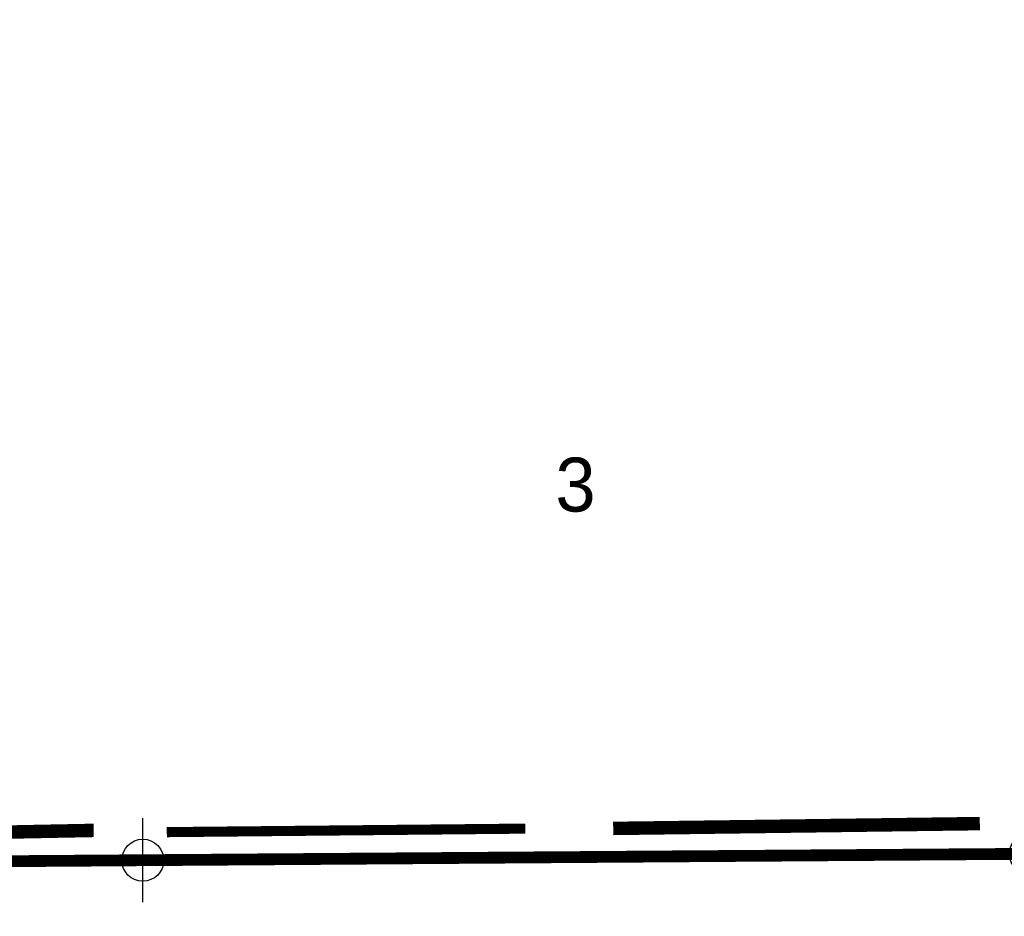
# Model space of a CAD drawing. Extents: x 192051 to 352051, y 710978 to 817615.
# Tile 17 of 85: x 268096 to 273940, y 721221 to 726545. Entities that reach past the tile are written whole.
import ezdxf
from ezdxf.enums import TextEntityAlignment as Align

# ---------------------------------------------------------------- set-up
doc = ezdxf.new("R2010")
doc.units = 0
doc.header["$LTSCALE"] = 800
doc.header["$PDMODE"] = 34
doc.header["$PDSIZE"] = 250
doc.linetypes.add('PHANTOM', pattern=[0])
for name, color, linetype in [('COUNTY', 15, 'PHANTOM'), ('SEC', 2, 'CONTINUOUS'), ('TEXT', 7, 'CONTINUOUS'), ('WSHEDS', 3, 'CONTINUOUS')]:
    doc.layers.add(name, color=color, linetype=linetype)

msp = doc.modelspace()

# ---------------------------------------------------------------- linework, layer by layer
at = {"layer": 'COUNTY', "color": 0, "const_width": 70}
msp.add_lwpolyline([(284432.6, 732466.7), (284447.1, 731773.9), (284462.1, 729536.6), (284512.1, 727080.4), (284512.8, 724524.9), (284614.3, 721733), (280854.6, 721702.9), (279239.1, 721689.9), (274095.6, 721592.4), (268826.8, 721554.3), (263608.3, 721515.8), (258292.9, 721379), (255818.1, 721354.9), (253957.3, 721322.8), (253573.7, 721316.2), (253039.2, 721307), (247609.7, 721269.4), (242289.3, 721256.3)], dxfattribs=at)
at = {"layer": 'SEC', "color": 0}
for p in [(274095.6, 721592.4), (268826.8, 721554.3)]:
    msp.add_point(p, dxfattribs=at)
at = {"layer": 'WSHEDS', "color": 0}
for points, const_width in [([(268535.3, 721731.4), (266498.8, 721691.3)], 80), ([(271097.1, 721741.9), (268969.3, 721721)], 60), ([(273794.6, 721771.7), (271618.6, 721743)], 80)]:
    msp.add_lwpolyline(points, dxfattribs=dict(at, const_width=const_width))

# ---------------------------------------------------------------- texts
at = {"layer": 'TEXT', "color": 0}
msp.add_text('3', height=320, dxfattribs=at).set_placement((271395, 723624.4), align=Align.CENTER)

doc.saveas('drawing.dxf')
